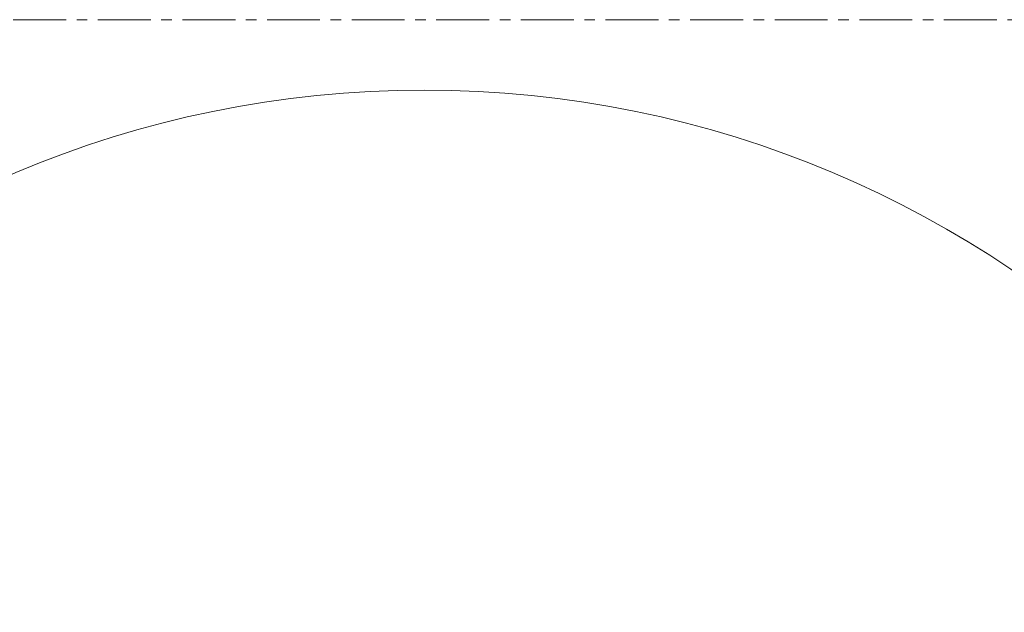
# Model space of a CAD drawing. Header units: millimetres. Extents: x -10540 to 6039, y -7467 to 6433.
# Tile 30 of 177: x -5390 to -4444, y -1827 to -1258. Entities that reach past the tile are written whole.
import ezdxf

# ---------------------------------------------------------------- set-up
doc = ezdxf.new("R2010")
doc.units = ezdxf.units.MM
doc.header["$LTSCALE"] = 8
doc.header["$PDSIZE"] = -1
doc.linetypes.add('CENTER', pattern=[10.16, 6.35, -1.27, 1.27, -1.27])
doc.layers.get('Defpoints').update_dxf_attribs({"true_color": 0x5e5e5e})
doc.layers.add('2细线层', color=4, linetype='Continuous', lineweight=13)
doc.dimstyles.new('ISO-25', dxfattribs={"dimscale": 20, "dimtxt": 5, "dimasz": 6, "dimexe": 6, "dimexo": 0.625, "dimtad": 1, "dimtoh": 1, "dimdec": 0, "dimtxsty": 'Standard', "dimcen": 2.5, "dimclrd": 1, "dimclre": 1, "dimclrt": 4, "dimadec": 1, "dimazin": 2, "dimtfac": 1, "dimtdec": 0, "dimtmove": 0, "dimatfit": 0, "dimfxl": 1, "dimarcsym": 0})

# ---------------------------------------------------------------- blocks, each defined once
blk = doc.blocks.new('*D101')
at = {"layer": '2细线层', "color": 1, "linetype": 'ByBlock', "lineweight": -2, "transparency": 16777216}
blk.add_line((-5001.18, -2333.27), (-2056.74, -1489.33), dxfattribs=at)
at = {"layer": '2细线层', "color": 1, "linetype": 'ByBlock', "transparency": 16777216}
blk.add_solid([(-2062.25, -1470.1), (-2051.23, -1508.56), (-1941.38, -1456.27)], dxfattribs=at)
at = {"layer": 'Defpoints', "color": 0, "linetype": 'ByBlock', "transparency": 16777216}
for p in [(-1941.38, -1456.27), (-5001.18, -2333.27)]:
    blk.add_point(p, dxfattribs=at)
at = {"layer": '2细线层', "color": 4, "linetype": 'ByBlock', "transparency": 16777216, "insert": (-3546.18, -1851.22), "char_height": 100, "attachment_point": 5, "rotation": 15.99343}
blk.add_mtext('R3183', dxfattribs=at)

msp = doc.modelspace()

# ---------------------------------------------------------------- linework, layer by layer
at = {"layer": '2细线层', "color": 2, "linetype": 'CENTER'}
msp.add_line((-7996.91, -1257.6), (-2005.44, -1257.6), dxfattribs=at)
at = {"layer": '2细线层', "color": 4, "linetype": 'ByBlock'}
msp.add_circle((-5001.18, -2333.27), 1008, dxfattribs=at)

# ---------------------------------------------------------------- dimensions: what is measured, and where the dimension line sits
dim = msp.add_radius_dim(center=(-5001.18, -2333.27), mpoint=(-1941.38, -1456.27), dimstyle='ISO-25', dxfattribs=at)
dim.commit()
dim.dimension.update_dxf_attribs({"geometry": '*D101', "text_midpoint": (-3546.18, -1851.22)})

doc.saveas('drawing.dxf')
